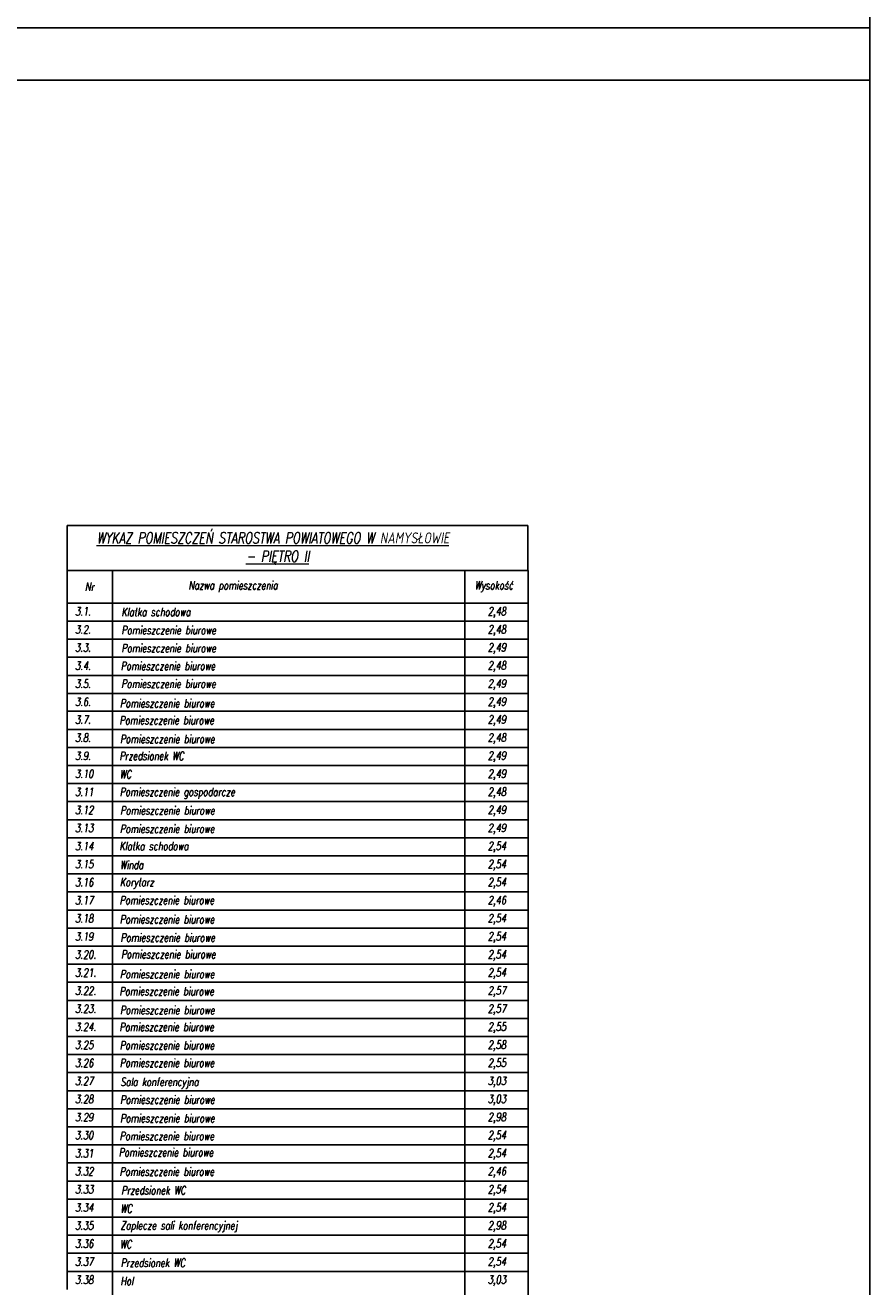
# Model space of a CAD drawing. Header units: inches. Extents: x 1464 to 9264, y -7670 to 9130.
# Tile 7 of 27: x 7651 to 9264, y -5874 to -3465. Entities that reach past the tile are written whole.
import ezdxf

# ---------------------------------------------------------------- set-up
doc = ezdxf.new("R2010")
doc.units = ezdxf.units.IN
doc.header["$MEASUREMENT"] = 0
doc.layers.add('koncepcja opis', color=130, linetype='Continuous', lineweight=13)
doc.layers.add('RAMKA', color=3, linetype='Continuous')
doc.styles.add('standard 100', font='simplex.shx', dxfattribs={"width": 0.75, "oblique": 10, "height": 20})
doc.styles.add('standard 50', font='simplex.shx', dxfattribs={"width": 0.75, "oblique": 10, "height": 10})

# ---------------------------------------------------------------- blocks, each defined once
blk = doc.blocks.new('A$C36685AB7')
at = {"layer": 'koncepcja opis', "lineweight": -2}
for p, q in [((6266.9, 3250), (6493.6, 3250)), ((6266.9, 3250), (6266.9, 3163.8)), ((6493.6, 3250), (6888.2, 3250)), ((6888.2, 3250), (7147, 3250)), ((7147, 3250), (7147, 3163.8)), ((6266.9, 3163.8), (6353.1, 3163.8)), ((6266.9, 3163.8), (6266.9, 3101.7)), ((6353.1, 3163.8), (7026.3, 3163.8)), ((6353.1, 3163.8), (6353.1, 3101.7)), ((7009, 3163.8), (7147, 3163.8)), ((7026.3, 3163.8), (7147.1, 3163.8)), ((7026.3, 3163.8), (7026.3, 3101.7)), ((7147.1, 3163.8), (7147.1, 3101.7)), ((6266.9, 3101.7), (6353.1, 3101.7)), ((6266.9, 3101.7), (6266.9, 3067.2)), ((6353.1, 3101.7), (7026.3, 3101.7)), ((6353.1, 3101.7), (6353.1, 3067.2)), ((7026.3, 3101.7), (7147.1, 3101.7)), ((7026.3, 3101.7), (7026.3, 3067.2)), ((7147.1, 3101.7), (7147.1, 3067.2)), ((6266.9, 3067.2), (6353.1, 3067.2)), ((6266.9, 3067.2), (6266.9, 3032.7)), ((6353.1, 3067.2), (7026.3, 3067.2)), ((6353.1, 3067.2), (6353.1, 3032.7)), ((7026.3, 3067.2), (7147.1, 3067.2)), ((7026.3, 3067.2), (7026.3, 3032.7)), ((7147.1, 3067.2), (7147.1, 2998.2)), ((6266.9, 3032.7), (6353.1, 3032.7)), ((6266.9, 3032.7), (6266.9, 2998.2)), ((6353.1, 3032.7), (7026.3, 3032.7)), ((6353.1, 3032.7), (6353.1, 2998.2)), ((7026.3, 3032.7), (7147.1, 3032.7)), ((7026.3, 3032.7), (7026.3, 2998.2)), ((6266.9, 2998.2), (6353.1, 2998.2)), ((6266.9, 2998.2), (6266.9, 2963.7)), ((6353.1, 2998.2), (7026.3, 2998.2)), ((6353.1, 2998.2), (6353.1, 2963.7)), ((7026.3, 2998.2), (7147.1, 2998.2)), ((7026.3, 2998.2), (7026.3, 2963.7)), ((7147.1, 2998.2), (7147.1, 2963.7)), ((6266.9, 2963.7), (6353.1, 2963.7)), ((6266.9, 2963.7), (6266.9, 2895.1)), ((6353.1, 2963.7), (7026.3, 2963.7)), ((6353.1, 2963.7), (6353.1, 2895.1)), ((7026.3, 2963.7), (7147.1, 2963.7)), ((7026.3, 2963.7), (7026.3, 2895.1)), ((7147.1, 2963.7), (7147.1, 2895.1)), ((6266.9, 2929.2), (6353.1, 2929.2)), ((6353.1, 2929.2), (7026.3, 2929.2)), ((7026.3, 2929.2), (7147.1, 2929.2)), ((6266.9, 2895.1), (6266.9, 2860.6)), ((6266.9, 2895.1), (6353.1, 2895.1)), ((6353.1, 2895.1), (6353.1, 2860.6)), ((6353.1, 2895.1), (7026.3, 2895.1)), ((7026.3, 2895.1), (7026.3, 2860.6)), ((7026.3, 2895.1), (7147.1, 2895.1)), ((7147.1, 2895.1), (7147.1, 2860.6)), ((6266.9, 2860.6), (6353.1, 2860.6)), ((6266.9, 2860.6), (6266.9, 2826.1)), ((6353.1, 2860.6), (7026.3, 2860.6)), ((6353.1, 2860.6), (6353.1, 2826.1)), ((7026.3, 2860.6), (7147.1, 2860.6)), ((7026.3, 2860.6), (7026.3, 2826.1)), ((7147.1, 2860.6), (7147.1, 2791.6)), ((6266.9, 2826.1), (6353.1, 2826.1)), ((6266.9, 2826.1), (6266.9, 2791.6)), ((6353.1, 2826.1), (7026.3, 2826.1)), ((6353.1, 2826.1), (6353.1, 2791.6)), ((7026.3, 2826.1), (7147.1, 2826.1)), ((7026.3, 2826.1), (7026.3, 2791.6)), ((6266.9, 2791.6), (6353.1, 2791.6)), ((6266.9, 2791.6), (6266.9, 2757.1)), ((6353.1, 2791.6), (7026.3, 2791.6)), ((6353.1, 2791.6), (6353.1, 2446.6)), ((7026.3, 2791.6), (7147.1, 2791.6)), ((7026.3, 2791.6), (7026.3, 2446.6)), ((7147.1, 2791.6), (7147.1, 2722.6)), ((6266.9, 2757.1), (6353.1, 2757.1)), ((6266.9, 2757.1), (6266.9, 2446.6)), ((6353.1, 2757.1), (7026.3, 2757.1)), ((7026.3, 2757.1), (7147.1, 2757.1)), ((6266.9, 2722.6), (6353.1, 2722.6)), ((6353.1, 2722.6), (7026.3, 2722.6)), ((6979.8, 2722.6), (7147.1, 2722.6)), ((7147.1, 2722.6), (7147.1, 2446.6)), ((6266.9, 2688.1), (6353.1, 2688.1)), ((6353.1, 2688.1), (7026.3, 2688.1)), ((7026.3, 2688.1), (7147.1, 2688.1)), ((6266.9, 2653.6), (6353.1, 2653.6)), ((6353.1, 2653.6), (7026.3, 2653.6)), ((7026.3, 2653.6), (7147.1, 2653.6)), ((6266.9, 2619.1), (6353.1, 2619.1)), ((6353.1, 2619.1), (7026.3, 2619.1)), ((7026.3, 2619.1), (7147.1, 2619.1)), ((6266.9, 2584.6), (6353.1, 2584.6)), ((6353.1, 2584.6), (7026.3, 2584.6)), ((7026.3, 2584.6), (7147.1, 2584.6)), ((6266.9, 2550.1), (6353.1, 2550.1)), ((6353.1, 2550.1), (7026.3, 2550.1)), ((7026.3, 2550.1), (7147.1, 2550.1)), ((6266.9, 2515.6), (6353.1, 2515.6)), ((6353.1, 2515.6), (7026.3, 2515.6)), ((7026.3, 2515.6), (7147.1, 2515.6)), ((6266.9, 2481.1), (6353.1, 2481.1)), ((6353.1, 2481.1), (7026.3, 2481.1)), ((7026.3, 2481.1), (7147.1, 2481.1)), ((6266.9, 2446.6), (6353.1, 2446.6)), ((6266.9, 2446.6), (6353.1, 2446.6)), ((6266.9, 2446.6), (6266.9, 2412.1)), ((6353.1, 2446.6), (7026.3, 2446.6)), ((6353.1, 2446.6), (7026.3, 2446.6)), ((6353.1, 2446.6), (6353.1, 2412.1)), ((7026.3, 2446.6), (7147.1, 2446.6)), ((7026.3, 2446.6), (7147.1, 2446.6)), ((7026.3, 2446.6), (7026.3, 2412.1)), ((7147.1, 2446.6), (7147.1, 2412.1)), ((6266.9, 2412.1), (6353.1, 2412.1)), ((6266.9, 2412.1), (6266.9, 2377.6)), ((6353.1, 2412.1), (7026.3, 2412.1)), ((6353.1, 2412.1), (6353.1, 2377.6)), ((7026.3, 2412.1), (7147.1, 2412.1)), ((7026.3, 2412.1), (7026.3, 2377.6)), ((7147.1, 2412.1), (7147.1, 2377.6)), ((6266.9, 2377.6), (6353.1, 2377.6)), ((6266.9, 2377.6), (6266.9, 2343.1)), ((6353.1, 2377.6), (7026.3, 2377.6)), ((6353.1, 2377.6), (6353.1, 2343.1)), ((7026.3, 2377.6), (7147.1, 2377.6)), ((7026.3, 2377.6), (7026.3, 2343.1)), ((7147.1, 2377.6), (7147.1, 2343.1)), ((6266.9, 2343.1), (6353.1, 2343.1)), ((6266.9, 2343.1), (6266.9, 2308.6)), ((6353.1, 2343.1), (7026.3, 2343.1)), ((6353.1, 2343.1), (6353.1, 2308.6)), ((7026.3, 2343.1), (7147.1, 2343.1)), ((7026.3, 2343.1), (7026.3, 2308.6)), ((7147.1, 2343.1), (7147.1, 2274.1)), ((6266.9, 2308.6), (6353.1, 2308.6)), ((6266.9, 2308.6), (6266.9, 2274.1)), ((6353.1, 2308.6), (7026.3, 2308.6)), ((6353.1, 2308.6), (6353.1, 2274.1)), ((7026.3, 2308.6), (7147.1, 2308.6)), ((7026.3, 2308.6), (7026.3, 2274.1)), ((6266.9, 2274.1), (6353.1, 2274.1)), ((6266.9, 2274.1), (6266.9, 2239.6)), ((6353.1, 2274.1), (7026.3, 2274.1)), ((6353.1, 2274.1), (6353.1, 1580.2)), ((7026.3, 2274.1), (7147.1, 2274.1)), ((7026.3, 2274.1), (7026.3, 1580.2)), ((7147.1, 2274.1), (7147.1, 2205.1)), ((6266.9, 2239.6), (6353.1, 2239.6)), ((6266.9, 2239.6), (6266.9, 1791.1)), ((6353.1, 2239.6), (7026.3, 2239.6)), ((7026.3, 2239.6), (7147.1, 2239.6)), ((6266.9, 2205.1), (6353.1, 2205.1)), ((6353.1, 2205.1), (7026.3, 2205.1)), ((6979.8, 2205.1), (7147.1, 2205.1)), ((7147.1, 2205.1), (7147.1, 1580.2)), ((6266.9, 2170.6), (6353.1, 2170.6)), ((6353.1, 2170.6), (7026.3, 2170.6)), ((7026.3, 2170.6), (7147.1, 2170.6)), ((6266.9, 2136.1), (6353.1, 2136.1)), ((6353.1, 2136.1), (7026.3, 2136.1)), ((7026.3, 2136.1), (7147.1, 2136.1)), ((6266.9, 2101.6), (6353.1, 2101.6)), ((6353.1, 2101.6), (7026.3, 2101.6)), ((7026.3, 2101.6), (7147.1, 2101.6)), ((6266.9, 2067.1), (6353.1, 2067.1)), ((6353.1, 2067.1), (7026.3, 2067.1)), ((7026.3, 2067.1), (7147.1, 2067.1)), ((6266.9, 2032.6), (6353.1, 2032.6)), ((6353.1, 2032.6), (7026.3, 2032.6)), ((7026.3, 2032.6), (7147.1, 2032.6)), ((6266.9, 1998.1), (6353.1, 1998.1)), ((6353.1, 1998.1), (7026.3, 1998.1)), ((7026.3, 1998.1), (7147.1, 1998.1)), ((6266.9, 1963.6), (6353.1, 1963.6)), ((6353.1, 1963.6), (7026.3, 1963.6)), ((7026.3, 1963.6), (7147.1, 1963.6)), ((6266.9, 1929.1), (6353.1, 1929.1)), ((6266.9, 1929.1), (6353.1, 1929.1)), ((6353.1, 1929.1), (7026.3, 1929.1)), ((6353.1, 1929.1), (7026.3, 1929.1)), ((6353.1, 1929.1), (7147.1, 1929.1)), ((7026.3, 1929.1), (7147.1, 1929.1)), ((6266.9, 1894.6), (6353.1, 1894.6)), ((6353.1, 1894.6), (7026.3, 1894.6)), ((7026.3, 1894.6), (7147.1, 1894.6)), ((6266.9, 1860.1), (6353.1, 1860.1)), ((6353.1, 1860.1), (7026.3, 1860.1)), ((7026.3, 1860.1), (7147.1, 1860.1)), ((6266.9, 1825.6), (6353.1, 1825.6)), ((6353.1, 1825.6), (7026.3, 1825.6)), ((7026.3, 1825.6), (7147.1, 1825.6))]:
    blk.add_line(p, q, dxfattribs=at)
at = {"layer": 'RAMKA'}
for p, q in [((7800, 4200), (7800, 8400)), ((7800, 4200), (0, 4200)), ((0, 4200), (7800, 4200)), ((7800, 0), (7800, 4200)), ((7800, 4100), (0, 4100))]:
    blk.add_line(p, q, dxfattribs=at)
at = {"layer": 'koncepcja opis', "oblique": 10, "width": 0.738606}
for s, height, style, p in [('%%UWYKAZ POMIESZCZEŃ STAROSTWA POWIATOWEGO W NAMYSŁOWIE', 21.019, 'standard 100', (6323.3, 3215.6)), ('%%U- PIĘTRO II', 21.019, 'standard 100', (6608.7, 3180.7)), ('Nr', 15.76, 'standard 50', (6300.7, 3125)), ('Nazwa pomieszczenia', 15.764, 'standard 50', (6498.2, 3127.6)), ('Wysokość', 15.76, 'standard 50', (7045.5, 3127.6)), ('3.1.', 15.76, 'standard 50', (6281.9, 3077.8)), ('Klatka schodowa', 15.764, 'standard 50', (6370.4, 3076.7)), ('2,48', 15.76, 'standard 50', (7070.3, 3078.2)), ('3.2.     ', 15.76, 'standard 50', (6281.9, 3043.3)), ('Pomieszczenie biurowe', 15.764, 'standard 50', (6370.4, 3042.2)), ('2,48', 15.76, 'standard 50', (7070.3, 3043.7)), ('3.3.', 15.76, 'standard 50', (6281.9, 3008.8)), ('Pomieszczenie biurowe', 15.764, 'standard 50', (6370.4, 3007.7)), ('2,49', 15.76, 'standard 50', (7070.3, 3009.2)), ('3.4.', 15.76, 'standard 50', (6281.9, 2974.3)), ('Pomieszczenie biurowe', 15.764, 'standard 50', (6368.9, 2973.6)), ('2,48', 15.76, 'standard 50', (7070.3, 2974.7)), ('3.5.', 15.76, 'standard 50', (6281.9, 2939.8)), ('Pomieszczenie biurowe', 15.764, 'standard 50', (6370, 2939.8)), ('2,49', 15.76, 'standard 50', (7070.3, 2940.2)), ('3.6.', 15.76, 'standard 50', (6281.9, 2905.3)), ('Pomieszczenie biurowe', 15.764, 'standard 50', (6367.5, 2902.3)), ('2,49', 15.76, 'standard 50', (7070.3, 2905.7)), ('3.7.', 15.76, 'standard 50', (6281.9, 2871.2)), ('Pomieszczenie biurowe ', 15.764, 'standard 50', (6366.5, 2870.1)), ('2,49', 15.76, 'standard 50', (7070.3, 2871.6)), ('3.8.', 15.76, 'standard 50', (6281.9, 2836.7)), ('Pomieszczenie biurowe', 15.764, 'standard 50', (6367.7, 2834.2)), ('2,48', 15.76, 'standard 50', (7070.3, 2837.1)), ('Przedsionek WC', 15.764, 'standard 50', (6366.5, 2801.9)), ('2,49', 15.76, 'standard 50', (7070.3, 2802.6)), ('3.9.', 15.76, 'standard 50', (6281.9, 2802.2)), ('3.10', 15.76, 'standard 50', (6281.9, 2767.7)), ('WC', 15.76, 'standard 50', (6367.1, 2766.8)), ('2,49', 15.76, 'standard 50', (7070.3, 2768.1)), ('3.11', 15.76, 'standard 50', (6281.9, 2733.2)), ('Pomieszczenie gospodarcze', 15.764, 'standard 50', (6367.1, 2733.3)), ('2,48', 15.76, 'standard 50', (7070.3, 2733.6)), ('3.12', 15.76, 'standard 50', (6281.9, 2698.7)), ('Pomieszczenie biurowe', 15.764, 'standard 50', (6368, 2697.9)), ('2,49', 15.76, 'standard 50', (7070.3, 2699.1)), ('3.13', 15.76, 'standard 50', (6281.9, 2664.2)), ('Pomieszczenie biurowe', 15.764, 'standard 50', (6367.5, 2662.7)), ('2,49', 15.76, 'standard 50', (7070.3, 2664.6)), ('3.14', 15.76, 'standard 50', (6281.9, 2629.7)), ('Klatka schodowa', 15.764, 'standard 50', (6366.6, 2629.8)), ('2,54', 15.76, 'standard 50', (7070.3, 2630.1)), ('3.15', 15.76, 'standard 50', (6281.9, 2595.2)), ('Winda', 15.76, 'standard 50', (6367.8, 2593.9)), ('2,54', 15.76, 'standard 50', (7070.3, 2595.6)), ('3.16', 15.76, 'standard 50', (6281.9, 2560.7)), ('Korytarz', 15.76, 'standard 50', (6367.5, 2561.1)), ('2,54', 15.76, 'standard 50', (7070.3, 2561.1)), ('3.17', 15.76, 'standard 50', (6281.9, 2526.2)), ('Pomieszczenie biurowe', 15.764, 'standard 50', (6366.9, 2526.4)), ('2,46', 15.76, 'standard 50', (7070.3, 2526.6)), ('3.18', 15.76, 'standard 50', (6281.9, 2491.7)), ('Pomieszczenie biurowe', 15.764, 'standard 50', (6367.3, 2489.9)), ('2,54', 15.76, 'standard 50', (7070.3, 2492.1)), ('3.19', 15.76, 'standard 50', (6281.9, 2457.2)), ('Pomieszczenie biurowe', 15.764, 'standard 50', (6368.6, 2455.1)), ('2,54', 15.76, 'standard 50', (7070.3, 2457.6)), ('3.20.', 15.76, 'standard 50', (6281.9, 2422.7)), ('Pomieszczenie biurowe', 15.764, 'standard 50', (6369.6, 2423.1)), ('2,54', 15.76, 'standard 50', (7070.3, 2423.1)), ('3.21.', 15.76, 'standard 50', (6281.9, 2388.2)), ('Pomieszczenie biurowe', 15.764, 'standard 50', (6367.5, 2385.2)), ('2,54', 15.76, 'standard 50', (7070.3, 2388.6)), ('3.22.', 15.76, 'standard 50', (6281.9, 2353.7)), ('Pomieszczenie biurowe', 15.764, 'standard 50', (6366.5, 2352.6)), ('2,57', 15.76, 'standard 50', (7070.3, 2354.1)), ('3.23.', 15.76, 'standard 50', (6281.9, 2319.2)), ('Pomieszczenie biurowe', 15.764, 'standard 50', (6367.7, 2316.7)), ('2,57', 15.76, 'standard 50', (7070.3, 2319.6)), ('3.24.', 15.76, 'standard 50', (6281.9, 2284.7)), ('Pomieszczenie biurowe', 15.764, 'standard 50', (6366.5, 2284.4)), ('2,55', 15.76, 'standard 50', (7070.3, 2285.1)), ('3.25', 15.76, 'standard 50', (6281.9, 2250.2)), ('Pomieszczenie biurowe', 15.764, 'standard 50', (6367.1, 2249.3)), ('2,58', 15.76, 'standard 50', (7070.3, 2250.6)), ('3.26', 15.76, 'standard 50', (6281.9, 2215.7)), ('Pomieszczenie biurowe', 15.764, 'standard 50', (6367.1, 2215.8)), ('2,55', 15.76, 'standard 50', (7070.3, 2216.1)), ('3.27', 15.76, 'standard 50', (6281.9, 2181.2)), ('Sala konferencyjna', 15.764, 'standard 50', (6368.5, 2179.7)), ('3,03', 15.76, 'standard 50', (7070.3, 2181.6)), ('3.28', 15.76, 'standard 50', (6281.9, 2146.7)), ('Pomieszczenie biurowe', 15.764, 'standard 50', (6367.9, 2145.6)), ('3,03', 15.76, 'standard 50', (7070.3, 2147.1)), ('3.29', 15.76, 'standard 50', (6281.9, 2112.2)), ('Pomieszczenie biurowe', 15.764, 'standard 50', (6367.9, 2110.1)), ('2,98', 15.76, 'standard 50', (7070.3, 2112.6)), ('3.30', 15.76, 'standard 50', (6281.9, 2077.7)), ('Pomieszczenie biurowe', 15.764, 'standard 50', (6366.9, 2076)), ('2,54', 15.76, 'standard 50', (7070.3, 2078.1)), ('3.31', 15.76, 'standard 50', (6281.9, 2043.2)), ('Pomieszczenie biurowe', 15.764, 'standard 50', (6365.2, 2045)), ('2,54', 15.76, 'standard 50', (7070.3, 2043.6)), ('3.32', 15.76, 'standard 50', (6281.9, 2008.7)), ('Pomieszczenie biurowe', 15.764, 'standard 50', (6366.9, 2008.1)), ('2,46', 15.76, 'standard 50', (7070.3, 2009.1)), ('3.33', 15.76, 'standard 50', (6281.9, 1974.2)), ('Przedsionek WC', 15.764, 'standard 50', (6369.9, 1972.5)), ('2,54', 15.76, 'standard 50', (7070.3, 1974.6)), ('3.34', 15.76, 'standard 50', (6281.9, 1939.7)), ('WC', 15.76, 'standard 50', (6368.6, 1937.6)), ('2,54', 15.76, 'standard 50', (7070.3, 1940.1)), ('3.35', 15.76, 'standard 50', (6281.9, 1905.2)), ('Zaplecze sali konferencyjnej', 15.764, 'standard 50', (6368.6, 1905.5)), ('2,98', 15.76, 'standard 50', (7070.3, 1905.6)), ('3.36', 15.76, 'standard 50', (6281.9, 1870.7)), ('WC', 15.76, 'standard 50', (6367.6, 1869.6)), ('2,54', 15.76, 'standard 50', (7070.3, 1871.1)), ('3.37', 15.76, 'standard 50', (6281.9, 1836.2)), ('Przedsionek WC', 15.764, 'standard 50', (6369, 1834.2)), ('2,54', 15.76, 'standard 50', (7070.3, 1836.6)), ('3.38', 15.76, 'standard 50', (6281.9, 1801.7)), ('Hol', 15.76, 'standard 50', (6368.6, 1799.6)), ('3,03', 15.76, 'standard 50', (7070.3, 1802.1))]:
    blk.add_text(s, height=height, dxfattribs=dict(at, style=style)).set_placement(p)

msp = doc.modelspace()

# ---------------------------------------------------------------- block references
msp.add_blockref('A$C36685AB7', (1464.1, -7669.9))

doc.saveas('drawing.dxf')
